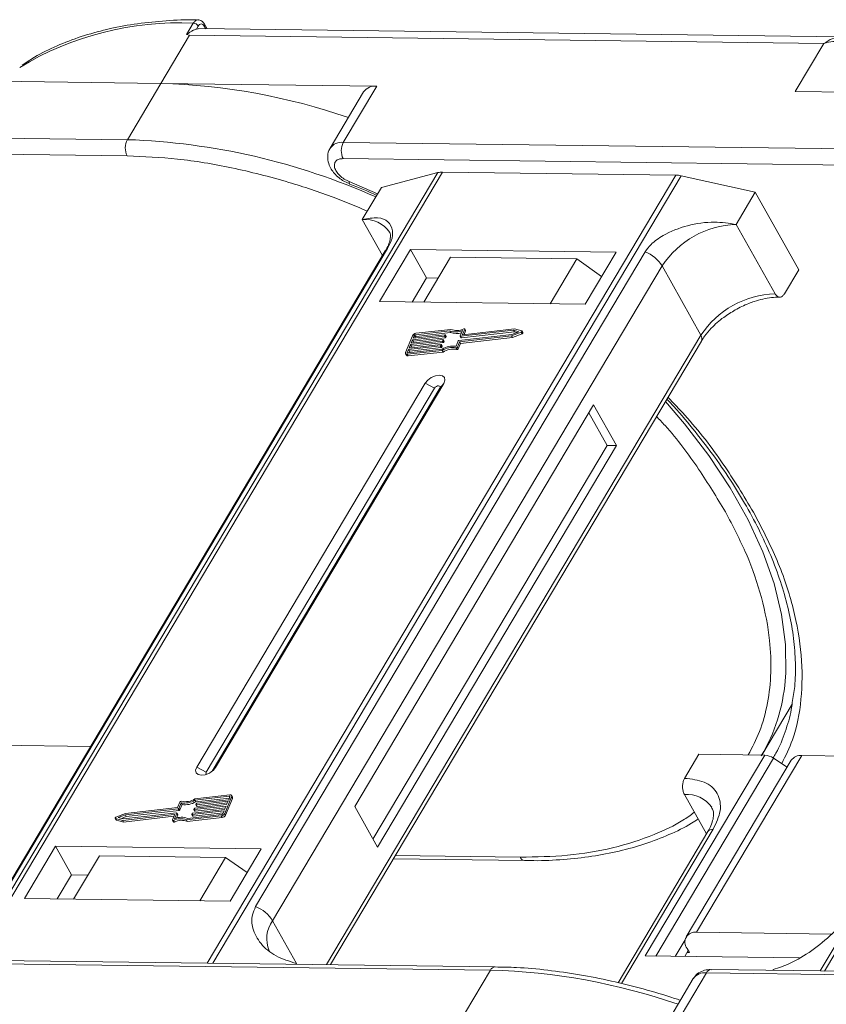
# Model space of a CAD drawing. Header units: millimetres. Extents: x -1595 to 486, y -108 to 1350.
# Tile 33 of 52: x -276 to -225, y 1202 to 1264. Entities that reach past the tile are written whole.
import ezdxf

# ---------------------------------------------------------------- set-up
doc = ezdxf.new("R2010")
doc.units = ezdxf.units.MM

msp = doc.modelspace()

# ---------------------------------------------------------------- linework, layer by layer
at = {"color": 7, "linetype": 'Continuous', "lineweight": 15}
for p, q in [((-265.189, 1262.993), (-264.759, 1263.716)), ((-264.561, 1263.346), (-264.45, 1263.533)), ((-223.84, 1262.847), (-264.409, 1263.369)), ((-264.067, 1263.528), (-263.975, 1263.363)), ((-263.889, 1263.362), (-264.053, 1263.654)), ((-266.813, 1259.911), (-265.004, 1262.953)), ((-265.189, 1262.993), (-265.004, 1262.953)), ((-265.004, 1262.953), (-224.958, 1262.438)), ((-224.958, 1262.438), (-226.767, 1259.396)), ((-280.444, 1260.087), (-266.813, 1259.911)), ((-266.813, 1259.911), (-268.924, 1256.362)), ((-253.183, 1259.736), (-266.813, 1259.911)), ((-255.294, 1256.187), (-253.183, 1259.736)), ((-254.014, 1259.372), (-256.125, 1255.823)), ((-226.767, 1259.396), (-213.137, 1259.22)), ((-268.924, 1256.362), (-308.97, 1256.878)), ((-308.983, 1255.856), (-268.937, 1255.34)), ((-215.247, 1255.671), (-255.294, 1256.187)), ((-255.307, 1255.165), (-215.261, 1254.65)), ((-249.32, 1254.285), (-278.877, 1204.59)), ((-278.606, 1204.587), (-249.027, 1254.318)), ((-234.306, 1254.128), (-263.884, 1204.397)), ((-263.528, 1204.393), (-233.971, 1254.087)), ((-252.887, 1253.345), (-249.32, 1254.285)), ((-249.027, 1254.318), (-234.306, 1254.128)), ((-233.971, 1254.087), (-229.293, 1253.042)), ((-255.262, 1253.741), (-254.885, 1253.579)), ((-253.129, 1252.938), (-254.927, 1253.724)), ((-254.889, 1253.558), (-254.893, 1253.56)), ((-254.093, 1251.317), (-252.887, 1253.345)), ((-195.644, 1253.594), (-225.2, 1203.9)), ((-224.929, 1203.896), (-195.351, 1253.627)), ((-230.499, 1251.014), (-229.293, 1253.042)), ((-229.293, 1253.042), (-226.553, 1248.152)), ((-254.093, 1251.317), (-252.818, 1249.042)), ((-228.048, 1246.639), (-230.499, 1251.014)), ((-252.642, 1249.339), (-277.219, 1208.017)), ((-277.077, 1208.17), (-252.5, 1249.492)), ((-236.249, 1249.283), (-260.826, 1207.961)), ((-251.05, 1249.439), (-253.01, 1246.144)), ((-238.073, 1249.272), (-251.05, 1249.439)), ((-251.05, 1249.439), (-250.04, 1247.638)), ((-240.033, 1245.977), (-238.073, 1249.272)), ((-259.756, 1207.07), (-235.179, 1248.392)), ((-248.519, 1248.947), (-250.208, 1246.108)), ((-248.519, 1248.947), (-240.556, 1248.844)), ((-242.245, 1246.005), (-240.556, 1248.844)), ((-240.556, 1248.844), (-238.997, 1247.719)), ((-232.728, 1244.017), (-235.179, 1248.392)), ((-227.458, 1246.631), (-226.553, 1248.152)), ((-250.04, 1247.638), (-250.945, 1246.117)), ((-249.303, 1247.628), (-250.04, 1247.638)), ((-253.01, 1246.144), (-240.033, 1245.977)), ((-250.89, 1243.826), (-248.88, 1244.053)), ((-248.579, 1244.298), (-250.744, 1244.053)), ((-250.744, 1244.053), (-250.686, 1243.95)), ((-248.508, 1244.391), (-250.707, 1244.142)), ((-250.686, 1243.95), (-248.521, 1244.195)), ((-248.861, 1244.034), (-248.88, 1243.99)), ((-248.804, 1243.944), (-248.861, 1244.047)), ((-248.804, 1243.931), (-248.861, 1244.034)), ((-248.521, 1244.195), (-248.579, 1244.298)), ((-248.002, 1243.689), (-244.661, 1244.067)), ((-247.912, 1243.973), (-247.771, 1244.315)), ((-244.552, 1244.332), (-247.893, 1243.954)), ((-247.835, 1243.851), (-244.495, 1244.229)), ((-247.633, 1244.394), (-247.764, 1244.074)), ((-247.754, 1244.055), (-247.764, 1244.074)), ((-244.493, 1244.423), (-247.746, 1244.055)), ((-247.669, 1244.064), (-247.575, 1244.291)), ((-247.575, 1244.316), (-247.633, 1244.419)), ((-247.633, 1244.394), (-247.575, 1244.291)), ((-244.675, 1243.981), (-244.069, 1244.221)), ((-244.661, 1244.067), (-244.215, 1244.244)), ((-244.617, 1243.878), (-244.011, 1244.118)), ((-244.215, 1244.244), (-244.552, 1244.332)), ((-244.495, 1244.229), (-244.552, 1244.332)), ((-244.495, 1244.229), (-244.349, 1244.191)), ((-244.035, 1244.303), (-244.493, 1244.423)), ((-244.069, 1244.221), (-244.011, 1244.118)), ((-243.96, 1244.188), (-244.018, 1244.291)), ((-232.728, 1244.017), (-256.35, 1204.3)), ((-256.105, 1204.297), (-232.697, 1243.655)), ((-250.928, 1243.99), (-251.364, 1242.929)), ((-251.144, 1243.207), (-249.134, 1243.434)), ((-251.054, 1243.428), (-251.144, 1243.207)), ((-249.044, 1243.655), (-251.054, 1243.428)), ((-250.996, 1243.325), (-251.054, 1243.428)), ((-251.017, 1243.516), (-249.007, 1243.744)), ((-250.926, 1243.738), (-251.017, 1243.516)), ((-250.996, 1243.325), (-248.986, 1243.552)), ((-248.916, 1243.965), (-250.926, 1243.738)), ((-250.869, 1243.635), (-250.926, 1243.738)), ((-250.912, 1243.528), (-250.869, 1243.635)), ((-250.817, 1244.003), (-250.89, 1243.826)), ((-250.869, 1243.635), (-248.859, 1243.862)), ((-250.76, 1243.9), (-250.817, 1244.003)), ((-250.785, 1243.838), (-250.76, 1243.9)), ((-249.116, 1243.415), (-249.134, 1243.371)), ((-249.058, 1243.325), (-249.116, 1243.428)), ((-249.058, 1243.312), (-249.116, 1243.415)), ((-248.986, 1243.552), (-249.044, 1243.655)), ((-248.989, 1243.725), (-249.007, 1243.681)), ((-248.949, 1243.578), (-249.007, 1243.681)), ((-248.931, 1243.634), (-248.989, 1243.737)), ((-248.931, 1243.622), (-248.989, 1243.725)), ((-248.949, 1243.578), (-248.931, 1243.622)), ((-248.859, 1243.862), (-248.916, 1243.965)), ((-248.822, 1243.887), (-248.88, 1243.99)), ((-248.822, 1243.887), (-248.804, 1243.931)), ((-248.179, 1243.322), (-248.039, 1243.664)), ((-248.096, 1243.268), (-247.955, 1243.61)), ((-248.038, 1243.165), (-247.897, 1243.507)), ((-247.955, 1243.61), (-244.675, 1243.981)), ((-247.897, 1243.507), (-247.955, 1243.61)), ((-247.912, 1243.961), (-247.854, 1243.858)), ((-247.897, 1243.507), (-244.617, 1243.878)), ((-247.835, 1243.851), (-247.893, 1243.954)), ((-244.617, 1243.878), (-244.675, 1243.981)), ((-251.365, 1242.855), (-251.307, 1242.752)), ((-251.181, 1243.118), (-251.253, 1242.942)), ((-251.253, 1242.815), (-249.053, 1243.064)), ((-251.253, 1242.942), (-251.232, 1242.904)), ((-251.195, 1242.712), (-251.253, 1242.815)), ((-251.216, 1242.904), (-249.052, 1243.148)), ((-251.195, 1242.712), (-248.996, 1242.961)), ((-249.171, 1243.346), (-251.181, 1243.118)), ((-251.123, 1243.016), (-251.181, 1243.118)), ((-251.167, 1242.909), (-251.123, 1243.016)), ((-251.123, 1243.016), (-249.113, 1243.243)), ((-251.04, 1243.219), (-250.996, 1243.325)), ((-249.113, 1243.243), (-249.171, 1243.346)), ((-249.076, 1243.268), (-249.134, 1243.371)), ((-249.076, 1243.268), (-249.058, 1243.312)), ((-248.996, 1242.961), (-249.053, 1243.064)), ((-248.191, 1243.219), (-248.134, 1243.116)), ((-248.038, 1243.165), (-248.096, 1243.268)), ((-250.127, 1240.998), (-264.541, 1216.762)), ((-263.362, 1216.747), (-248.947, 1240.983)), ((-250.127, 1240.998), (-249.532, 1240.683)), ((-248.947, 1240.983), (-249.196, 1240.679)), ((-249.532, 1240.683), (-263.947, 1216.448)), ((-263.57, 1216.512), (-249.196, 1240.679)), ((-239.496, 1239.634), (-254.574, 1214.283)), ((-238.644, 1237.069), (-239.797, 1239.127)), ((-238.054, 1237.061), (-239.496, 1239.634)), ((-253.42, 1212.224), (-238.644, 1237.069)), ((-253.132, 1211.71), (-238.054, 1237.061)), ((-238.054, 1237.061), (-238.644, 1237.069)), ((-228.879, 1217.524), (-226.969, 1220.735)), ((-271.24, 1218.069), (-280.035, 1218.183)), ((-228.699, 1217.522), (-236.237, 1204.847)), ((-235.572, 1204.838), (-228.142, 1217.331)), ((-233.751, 1216.054), (-232.846, 1217.575)), ((-232.992, 1206.338), (-226.358, 1217.492)), ((-232.846, 1217.575), (-228.699, 1217.522)), ((-227.286, 1216.759), (-228.142, 1217.331)), ((-217.563, 1217.378), (-226.358, 1217.492)), ((-263.947, 1216.448), (-264.541, 1216.762)), ((-263.362, 1216.747), (-263.515, 1216.56)), ((-227.023, 1217.201), (-233.657, 1206.047)), ((-262.492, 1214.921), (-264.657, 1214.676)), ((-262.456, 1215.01), (-264.655, 1214.761)), ((-262.78, 1213.835), (-262.344, 1214.896)), ((-262.528, 1214.706), (-262.455, 1214.883)), ((-262.462, 1214.867), (-262.492, 1214.921)), ((-262.286, 1214.867), (-262.344, 1214.97)), ((-262.344, 1214.896), (-262.286, 1214.793)), ((-233.764, 1215.032), (-232.37, 1212.544)), ((-265.753, 1214.215), (-269.033, 1213.844)), ((-265.613, 1214.557), (-265.753, 1214.215)), ((-265.529, 1214.503), (-265.67, 1214.161)), ((-265.612, 1214.058), (-265.471, 1214.4)), ((-265.471, 1214.4), (-265.529, 1214.503)), ((-262.691, 1214.308), (-264.701, 1214.081)), ((-264.665, 1214.17), (-262.655, 1214.397)), ((-264.599, 1214.573), (-264.657, 1214.676)), ((-264.599, 1214.573), (-262.484, 1214.813)), ((-264.593, 1214.41), (-264.574, 1214.454)), ((-264.593, 1214.397), (-264.535, 1214.294)), ((-262.564, 1214.618), (-264.574, 1214.391)), ((-264.516, 1214.288), (-264.574, 1214.391)), ((-264.538, 1214.479), (-262.528, 1214.706)), ((-264.516, 1214.288), (-262.611, 1214.503)), ((-262.782, 1214.087), (-262.691, 1214.308)), ((-262.723, 1213.732), (-262.286, 1214.793)), ((-262.655, 1214.397), (-262.564, 1214.618)), ((-254.574, 1214.283), (-253.132, 1211.71)), ((-269.033, 1213.844), (-269.64, 1213.603)), ((-269.047, 1213.758), (-269.493, 1213.581)), ((-269.493, 1213.581), (-269.156, 1213.493)), ((-269.302, 1213.531), (-268.989, 1213.655)), ((-269.215, 1213.402), (-265.963, 1213.77)), ((-269.157, 1213.299), (-265.982, 1213.658)), ((-269.156, 1213.493), (-265.815, 1213.871)), ((-265.706, 1214.136), (-269.047, 1213.758)), ((-268.989, 1213.655), (-269.047, 1213.758)), ((-268.989, 1213.655), (-265.649, 1214.033)), ((-266.076, 1213.431), (-265.944, 1213.751)), ((-265.947, 1213.742), (-265.963, 1213.77)), ((-265.797, 1213.852), (-265.937, 1213.51)), ((-265.822, 1213.547), (-265.739, 1213.749)), ((-265.739, 1213.761), (-265.797, 1213.864)), ((-265.797, 1213.852), (-265.739, 1213.749)), ((-265.649, 1214.033), (-265.706, 1214.136)), ((-265.612, 1214.058), (-265.67, 1214.161)), ((-265.2, 1213.434), (-263.001, 1213.683)), ((-265.142, 1213.331), (-262.943, 1213.58)), ((-265.129, 1213.527), (-262.965, 1213.771)), ((-264.847, 1213.79), (-264.829, 1213.835)), ((-264.847, 1213.778), (-264.789, 1213.675)), ((-262.818, 1213.999), (-264.828, 1213.772)), ((-264.771, 1213.669), (-264.828, 1213.772)), ((-264.792, 1213.86), (-262.782, 1214.087)), ((-264.771, 1213.669), (-262.866, 1213.884)), ((-264.72, 1214.1), (-264.702, 1214.144)), ((-264.72, 1214.088), (-264.662, 1213.985)), ((-264.643, 1213.978), (-264.701, 1214.081)), ((-264.643, 1213.978), (-262.738, 1214.194)), ((-263.001, 1213.683), (-262.943, 1213.58)), ((-262.891, 1213.822), (-262.818, 1213.999)), ((-262.723, 1213.732), (-262.78, 1213.835)), ((-269.69, 1213.534), (-269.633, 1213.431)), ((-269.673, 1213.522), (-269.215, 1213.402)), ((-269.616, 1213.419), (-269.673, 1213.522)), ((-269.616, 1213.419), (-269.157, 1213.299)), ((-269.157, 1213.299), (-269.215, 1213.402)), ((-266.076, 1213.406), (-266.018, 1213.303)), ((-265.955, 1213.297), (-266.013, 1213.4)), ((-265.2, 1213.434), (-265.142, 1213.331)), ((-232.282, 1212.693), (-237.952, 1203.159)), ((-237.738, 1203.105), (-231.949, 1212.838)), ((-273.455, 1211.768), (-275.416, 1208.472)), ((-260.479, 1211.601), (-273.455, 1211.768)), ((-272.446, 1209.966), (-273.455, 1211.768)), ((-270.69, 1211.17), (-272.319, 1208.432)), ((-262.727, 1211.068), (-270.69, 1211.17)), ((-262.439, 1208.305), (-260.479, 1211.601)), ((-244.139, 1211.078), (-252.012, 1211.179)), ((-264.356, 1208.33), (-262.727, 1211.068)), ((-262.727, 1211.068), (-261.359, 1210.12)), ((-252.137, 1210.969), (-243.847, 1210.863)), ((-272.446, 1209.966), (-273.351, 1208.446)), ((-271.414, 1209.953), (-272.446, 1209.966)), ((-275.416, 1208.472), (-262.439, 1208.305)), ((-259.756, 1207.07), (-258.242, 1204.368)), ((-224.465, 1206.228), (-232.992, 1206.338)), ((-233.723, 1205.859), (-234.339, 1204.822)), ((-233.523, 1205.195), (-233.749, 1204.815)), ((-233.451, 1205.066), (-233.598, 1205.068)), ((-233.595, 1205.323), (-233.451, 1205.066)), ((-286.052, 1204.471), (-246.006, 1203.956)), ((-245.708, 1204.164), (-285.755, 1204.679)), ((-258.242, 1204.368), (-258.268, 1204.325)), ((-258.242, 1204.368), (-258.217, 1204.325)), ((-236.237, 1204.847), (-226.524, 1204.722)), ((-246.006, 1203.956), (-248.117, 1200.407)), ((-234.486, 1200.231), (-232.375, 1203.78)), ((-232.375, 1203.78), (-192.329, 1203.265)), ((-192.032, 1203.473), (-232.078, 1203.988)), ((-228.185, 1203.938), (-228.159, 1203.981)), ((-233.207, 1203.417), (-235.097, 1200.239))]:
    msp.add_line(p, q, dxfattribs=at)
at = {"color": 7, "linetype": 'Continuous', "lineweight": 15, "flags": 128}
for points in [[(-264.409, 1263.369), (-264.461, 1263.367), (-264.561, 1263.346)], [(-254.893, 1253.56), (-254.895, 1253.562), (-254.917, 1253.592), (-254.928, 1253.647), (-254.927, 1253.724)], [(-252.642, 1249.339), (-252.583, 1249.418), (-252.5, 1249.492)], [(-248.88, 1244.053), (-248.875, 1244.053), (-248.87, 1244.053), (-248.866, 1244.051), (-248.863, 1244.049), (-248.861, 1244.046), (-248.86, 1244.043), (-248.86, 1244.039), (-248.861, 1244.034)], [(-247.764, 1244.074), (-247.766, 1244.07), (-247.766, 1244.066), (-247.765, 1244.062), (-247.763, 1244.059), (-247.76, 1244.057), (-247.756, 1244.056), (-247.751, 1244.055), (-247.746, 1244.055)], [(-247.696, 1244.425), (-247.681, 1244.43), (-247.667, 1244.432), (-247.654, 1244.432), (-247.643, 1244.429), (-247.635, 1244.423), (-247.631, 1244.415), (-247.63, 1244.405), (-247.633, 1244.394)], [(-244.035, 1244.303), (-244.024, 1244.298), (-244.017, 1244.289), (-244.015, 1244.278), (-244.018, 1244.266), (-244.026, 1244.253), (-244.037, 1244.24), (-244.052, 1244.23), (-244.069, 1244.221)], [(-244.011, 1244.118), (-243.994, 1244.127), (-243.98, 1244.137), (-243.968, 1244.15), (-243.96, 1244.163), (-243.958, 1244.175), (-243.96, 1244.186), (-243.96, 1244.188)], [(-249.134, 1243.434), (-249.129, 1243.434), (-249.125, 1243.434), (-249.121, 1243.432), (-249.118, 1243.43), (-249.115, 1243.427), (-249.114, 1243.423), (-249.115, 1243.419), (-249.116, 1243.415)], [(-249.007, 1243.744), (-249.002, 1243.744), (-248.997, 1243.743), (-248.993, 1243.742), (-248.99, 1243.739), (-248.988, 1243.737), (-248.987, 1243.733), (-248.987, 1243.729), (-248.989, 1243.725)], [(-247.893, 1243.954), (-247.898, 1243.954), (-247.903, 1243.955), (-247.907, 1243.956), (-247.91, 1243.958), (-247.912, 1243.961), (-247.913, 1243.965), (-247.913, 1243.969), (-247.912, 1243.973)], [(-251.253, 1242.815), (-251.284, 1242.814), (-251.312, 1242.818), (-251.336, 1242.827), (-251.354, 1242.841), (-251.367, 1242.858), (-251.373, 1242.88), (-251.372, 1242.903), (-251.364, 1242.929)], [(-251.253, 1242.942), (-251.256, 1242.933), (-251.256, 1242.925), (-251.254, 1242.918), (-251.25, 1242.912), (-251.244, 1242.908), (-251.236, 1242.905), (-251.227, 1242.903), (-251.216, 1242.904)], [(-248.947, 1240.983), (-248.877, 1241.177), (-248.907, 1241.343), (-249.033, 1241.456), (-249.235, 1241.497), (-249.484, 1241.461), (-249.741, 1241.354), (-249.966, 1241.191), (-250.127, 1240.998)], [(-249.196, 1240.679), (-249.176, 1240.735), (-249.184, 1240.782), (-249.22, 1240.814), (-249.278, 1240.826), (-249.349, 1240.816), (-249.422, 1240.785), (-249.486, 1240.739), (-249.532, 1240.683)], [(-227.406, 1222.21), (-227.37, 1222.691), (-227.385, 1224.509), (-227.633, 1226.401), (-228.111, 1228.351), (-228.815, 1230.345), (-229.74, 1232.366), (-230.878, 1234.398), (-232.221, 1236.425), (-233.757, 1238.43), (-234.966, 1239.84)], [(-264.541, 1216.762), (-264.612, 1216.567), (-264.582, 1216.401), (-264.456, 1216.289), (-264.253, 1216.247), (-264.004, 1216.283), (-263.748, 1216.39), (-263.522, 1216.553), (-263.362, 1216.747)], [(-263.947, 1216.448), (-263.967, 1216.392), (-263.958, 1216.345), (-263.922, 1216.313), (-263.918, 1216.311)], [(-262.455, 1214.883), (-262.452, 1214.892), (-262.452, 1214.9), (-262.454, 1214.907), (-262.458, 1214.913), (-262.464, 1214.917), (-262.472, 1214.92), (-262.482, 1214.922), (-262.492, 1214.921)], [(-262.456, 1215.01), (-262.424, 1215.011), (-262.396, 1215.007), (-262.373, 1214.998), (-262.354, 1214.984), (-262.342, 1214.966), (-262.336, 1214.945), (-262.337, 1214.921), (-262.344, 1214.896)], [(-264.574, 1214.391), (-264.579, 1214.39), (-264.584, 1214.391), (-264.588, 1214.393), (-264.591, 1214.395), (-264.593, 1214.398), (-264.594, 1214.401), (-264.594, 1214.405), (-264.593, 1214.41)], [(-269.673, 1213.522), (-269.684, 1213.527), (-269.691, 1213.536), (-269.693, 1213.546), (-269.69, 1213.559), (-269.683, 1213.572), (-269.671, 1213.584), (-269.656, 1213.595), (-269.64, 1213.603)], [(-265.944, 1213.751), (-265.943, 1213.755), (-265.943, 1213.759), (-265.944, 1213.762), (-265.946, 1213.765), (-265.949, 1213.768), (-265.953, 1213.769), (-265.957, 1213.77), (-265.963, 1213.77)], [(-265.815, 1213.871), (-265.81, 1213.871), (-265.806, 1213.87), (-265.802, 1213.869), (-265.798, 1213.866), (-265.796, 1213.863), (-265.795, 1213.86), (-265.796, 1213.856), (-265.797, 1213.852)], [(-264.828, 1213.772), (-264.834, 1213.771), (-264.838, 1213.772), (-264.842, 1213.774), (-264.845, 1213.776), (-264.847, 1213.779), (-264.848, 1213.782), (-264.848, 1213.786), (-264.847, 1213.79)], [(-264.701, 1214.081), (-264.706, 1214.081), (-264.711, 1214.082), (-264.715, 1214.083), (-264.718, 1214.085), (-264.72, 1214.088), (-264.721, 1214.092), (-264.721, 1214.096), (-264.72, 1214.1)], [(-269.633, 1213.431), (-269.627, 1213.424), (-269.616, 1213.419)], [(-266.013, 1213.4), (-266.027, 1213.395), (-266.042, 1213.393), (-266.054, 1213.393), (-266.065, 1213.396), (-266.073, 1213.402), (-266.077, 1213.41), (-266.078, 1213.42), (-266.076, 1213.431)], [(-266.018, 1213.303), (-266.015, 1213.299), (-266.007, 1213.293), (-265.997, 1213.29), (-265.984, 1213.29), (-265.97, 1213.292), (-265.955, 1213.297)], [(-243.847, 1210.863), (-243.847, 1210.863), (-243.856, 1210.863)], [(-245.708, 1204.164), (-245.708, 1204.164), (-245.7, 1204.163)]]:
    msp.add_lwpolyline(points, dxfattribs=at)
at = {"color": 7, "linetype": 'Continuous', "lineweight": 15}
for centre, radius, start, end in [((-265.661, 1244.363), 19.373, 87.33311, 121.27285), ((-264.78, 1263.328), 0.388, 31.84251, 86.94255), ((-264.162, 1263.602), 0.121, 321.99637, 25.22908), ((-267.856, 1220.591), 39.334, 70.88469, 88.48068), ((-253.301, 1258.874), 0.869, 82.14794, 145.0614), ((-267.945, 1255.839), 1.11, 151.86538, 206.65442), ((-270.322, 1214.512), 41.873, 65.93013, 88.08672), ((-255.412, 1255.325), 0.87, 82.15926, 144.95097), ((-254.314, 1255.663), 1.11, 151.86538, 206.65442), ((-249.052, 1253.22), 1.098, 88.72031, 104.14409), ((-234.337, 1252.491), 1.638, 77.08998, 88.8989), ((-253.886, 1249.512), 1.817, 33.1952, 96.53301), ((-230.309, 1245.187), 5.83, 91.86957, 146.65022), ((-237.058, 1247.224), 2.213, 31.86898, 68.55124), ((-227.858, 1240.812), 5.83, 91.86957, 146.65022), ((-250.674, 1243.857), 0.287, 96.59253, 152.29321), ((-250.733, 1243.958), 0.0955, 96.59253, 152.29321), ((-248.195, 1245.266), 1.042, 248.35959, 294.01857), ((-248.148, 1245.113), 0.991, 247.84687, 288.77105), ((-248.138, 1245.258), 0.943, 246.89164, 297.97103), ((-247.6, 1244.304), 0.0276, 333.09852, 26.5741), ((-250.675, 1243.855), 0.0955, 96.59253, 152.29321), ((-249.049, 1243.703), 0.0478, 276.59253, 332.29321), ((-248.991, 1243.6), 0.0478, 276.59253, 332.29321), ((-248.943, 1243.628), 0.0138, 333.02121, 26.65141), ((-248.922, 1244.012), 0.0478, 276.59253, 332.29321), ((-248.864, 1243.909), 0.0478, 276.59253, 332.29321), ((-248.816, 1243.938), 0.0138, 333.02121, 26.65141), ((-247.996, 1243.641), 0.0478, 96.59253, 152.29321), ((-247.839, 1243.869), 0.0183, 217.91724, 283.38081), ((-233.006, 1243.811), 0.346, 333.31625, 36.51573), ((-249.176, 1243.393), 0.0478, 276.59253, 332.29321), ((-249.119, 1243.29), 0.0478, 276.59253, 332.29321), ((-249.07, 1243.319), 0.0138, 333.02121, 26.65141), ((-248.431, 1242.077), 1.167, 78.13867, 122.23452), ((-248.362, 1241.959), 1.375, 82.36132, 120.10827), ((-248.374, 1241.974), 1.167, 78.13867, 122.23452), ((-248.177, 1243.308), 0.0903, 260.49805, 333.59787), ((-248.119, 1243.205), 0.0903, 260.49805, 333.59787), ((-251.22, 1242.819), 0.11, 217.91724, 283.38081), ((-238.59, 1223.153), 11.224, 329.554, 355.17808), ((-228.754, 1216.453), 1.07, 55.09609, 87.03844), ((-226.438, 1216.769), 0.727, 83.64232, 143.56702), ((-262.36, 1214.83), 0.0826, 333.02121, 26.65141), ((-233.602, 1213.13), 1.91, 35.13686, 94.86934), ((-265.532, 1214.517), 0.0903, 80.49805, 153.59787), ((-265.346, 1215.866), 1.375, 262.36132, 300.10827), ((-265.277, 1215.748), 1.167, 258.13867, 302.23452), ((-265.289, 1215.763), 1.375, 262.36132, 300.10827), ((-264.532, 1214.432), 0.0478, 96.59253, 152.29321), ((-264.52, 1214.305), 0.0183, 217.91724, 283.38081), ((-265.513, 1212.558), 1.042, 68.35959, 114.01857), ((-265.751, 1213.755), 0.0138, 333.02121, 26.65141), ((-265.712, 1214.183), 0.0478, 276.59253, 332.29321), ((-265.654, 1214.081), 0.0478, 276.59253, 332.29321), ((-264.786, 1213.813), 0.0478, 96.59253, 152.29321), ((-264.775, 1213.686), 0.0183, 217.91724, 283.38081), ((-264.659, 1214.122), 0.0478, 96.59253, 152.29321), ((-264.648, 1213.996), 0.0183, 217.91724, 283.38081), ((-263.034, 1213.968), 0.287, 276.59253, 332.29321), ((-262.976, 1213.866), 0.0955, 276.59253, 332.29321), ((-262.976, 1213.865), 0.287, 276.59253, 332.29321), ((-265.57, 1212.567), 0.943, 66.89164, 117.97103), ((-265.513, 1212.464), 0.943, 66.89164, 117.97103), ((-231.989, 1212.477), 0.363, 83.64232, 143.56702), ((-243.803, 1211.226), 0.367, 203.79329, 261.81678), ((-261.635, 1205.902), 2.213, 31.86898, 68.55124), ((-258.218, 1205.938), 1.909, 143.64522, 203.44279), ((-233.101, 1205.716), 0.631, 80.05661, 218.47393), ((-245.677, 1203.801), 0.363, 94.95278, 154.87747), ((-247.129, 1164.197), 39.775, 70.98296, 88.38241), ((-232.494, 1202.919), 0.869, 82.14794, 145.0614), ((-232.046, 1203.626), 0.363, 94.95278, 154.87747)]:
    msp.add_arc(centre, radius, start, end, dxfattribs=at)
for points, knots in [([(-264.458, 1263.914), (-264.583, 1263.917), (-265.354, 1263.94), (-266.71, 1263.862), (-268.513, 1263.67), (-270.229, 1263.34), (-271.857, 1262.887), (-273.381, 1262.297), (-274.626, 1261.691), (-275.305, 1261.23), (-275.562, 1261.055)], [0, 0, 0, 0, 0.028003, 0.172997, 0.318679, 0.465032, 0.612121, 0.760093, 0.909192, 1, 1, 1, 1]), ([(-264.759, 1263.716), (-264.725, 1263.764), (-264.65, 1263.868), (-264.539, 1263.924), (-264.473, 1263.92), (-264.458, 1263.92)], [0, 0, 0, 0, 0.40041, 0.863065, 1, 1, 1, 1]), ([(-264.053, 1263.654), (-264.077, 1263.692), (-264.128, 1263.77), (-264.229, 1263.855), (-264.343, 1263.912), (-264.423, 1263.92), (-264.463, 1263.923)], [0, 0, 0, 0, 0.2410888, 0.4906922, 0.7449678, 1, 1, 1, 1]), ([(-264.561, 1263.346), (-264.616, 1263.327), (-264.716, 1263.292), (-264.893, 1263.198), (-265.017, 1263.115), (-265.095, 1263.057), (-265.124, 1263.034), (-265.144, 1263.019), (-265.157, 1263.009), (-265.167, 1263.002), (-265.175, 1262.997), (-265.181, 1262.994), (-265.185, 1262.993), (-265.188, 1262.993), (-265.189, 1262.993), (-265.189, 1262.993)], [0, 0, 0, 0, 0.2957548, 0.5469045, 0.8048987, 0.8684268, 0.9109808, 0.9394832, 0.9586658, 0.9717155, 0.9838198, 0.9901897, 0.9948648, 0.9986566, 1, 1, 1, 1]), ([(-264.45, 1263.533), (-264.422, 1263.571), (-264.365, 1263.647), (-264.257, 1263.679), (-264.149, 1263.644), (-264.094, 1263.567), (-264.067, 1263.528)], [0, 0, 0, 0, 0.25078, 0.500121, 0.749952, 1, 1, 1, 1]), ([(-224.958, 1262.438), (-224.786, 1262.551), (-224.443, 1262.778), (-224.069, 1262.824), (-223.883, 1262.846)], [0, 0, 0, 0, 0.502449, 1, 1, 1, 1]), ([(-222.785, 1262.069), (-222.931, 1262.187), (-223.223, 1262.423), (-223.802, 1262.567), (-224.398, 1262.583), (-224.771, 1262.486), (-224.958, 1262.438)], [0, 0, 0, 0, 0.249813, 0.499365, 0.748692, 1, 1, 1, 1]), ([(-268.937, 1255.34), (-267.889, 1255.295), (-265.758, 1255.204), (-262.322, 1254.634), (-259.001, 1253.786), (-256.124, 1252.839), (-254.476, 1252.148), (-253.774, 1251.854)], [0, 0, 0, 0, 0.220576, 0.447993, 0.68181, 0.864583, 1, 1, 1, 1]), ([(-256.118, 1255.82), (-256.128, 1255.808), (-256.24, 1255.678), (-256.301, 1255.322), (-256.251, 1254.883), (-256.077, 1254.515), (-255.853, 1254.213), (-255.585, 1253.952), (-255.365, 1253.809), (-255.262, 1253.741)], [0, 0, 0, 0, 0.019311, 0.2130593, 0.415477, 0.5731994, 0.7063854, 0.8618882, 1, 1, 1, 1]), ([(-254.927, 1253.724), (-255.031, 1253.772), (-255.246, 1253.87), (-255.53, 1254.095), (-255.741, 1254.348), (-255.856, 1254.602), (-255.869, 1254.834), (-255.774, 1255.021), (-255.582, 1255.145), (-255.397, 1255.158), (-255.307, 1255.165)], [0, 0, 0, 0, 0.121551, 0.25, 0.378449, 0.5, 0.621551, 0.75, 0.878449, 1, 1, 1, 1]), ([(-254.889, 1253.558), (-254.884, 1253.556), (-254.313, 1253.347), (-253.745, 1253.096), (-253.183, 1252.848)], [0, 0, 0, 0, 0.008893, 1, 1, 1, 1]), ([(-252.5, 1249.492), (-252.414, 1249.659), (-252.194, 1250.089), (-252.15, 1250.709), (-252.419, 1251.235), (-253.076, 1251.5), (-253.752, 1251.379), (-254.093, 1251.317)], [0, 0, 0, 0, 0.111335, 0.286497, 0.521289, 0.758582, 1, 1, 1, 1]), ([(-230.499, 1251.014), (-230.952, 1251.082), (-231.936, 1251.231), (-233.577, 1250.997), (-234.948, 1250.451), (-235.847, 1249.831), (-236.132, 1249.442), (-236.249, 1249.283)], [0, 0, 0, 0, 0.222481, 0.483081, 0.73977, 0.893878, 1, 1, 1, 1]), ([(-252.367, 1250.509), (-252.367, 1250.508), (-252.336, 1250.471), (-252.322, 1250.401), (-252.312, 1250.158), (-252.404, 1249.819), (-252.518, 1249.529), (-252.634, 1249.358), (-252.647, 1249.338)], [0, 0, 0, 0, 0.005744, 0.306611, 0.531667, 0.753453, 0.971797, 1, 1, 1, 1]), ([(-227.458, 1246.631), (-227.495, 1246.58), (-227.569, 1246.477), (-227.709, 1246.414), (-227.851, 1246.43), (-227.968, 1246.514), (-228.025, 1246.603), (-228.048, 1246.639)], [0, 0, 0, 0, 0.214694, 0.429388, 0.644082, 0.858775, 1, 1, 1, 1]), ([(-230.552, 1245.621), (-230.272, 1245.765), (-229.88, 1245.966), (-229.29, 1246.178), (-228.803, 1246.314), (-228.254, 1246.411), (-227.923, 1246.419), (-227.756, 1246.423)], [0, 0, 0, 0, 0.294099, 0.412703, 0.605791, 0.800293, 1, 1, 1, 1]), ([(-232.686, 1243.657), (-232.624, 1243.761), (-232.465, 1244.027), (-232.12, 1244.425), (-231.707, 1244.818), (-231.209, 1245.222), (-230.803, 1245.469), (-230.552, 1245.621)], [0, 0, 0, 0, 0.149323, 0.380846, 0.555425, 0.724977, 1, 1, 1, 1]), ([(-234.875, 1239.993), (-234.726, 1239.835), (-234.091, 1239.16), (-233.072, 1237.933), (-231.829, 1236.316), (-230.708, 1234.672), (-229.711, 1233.014), (-228.849, 1231.354), (-228.127, 1229.701), (-227.551, 1228.065), (-227.124, 1226.453), (-226.85, 1224.873), (-226.738, 1223.333), (-226.763, 1221.976), (-226.899, 1221.169), (-226.955, 1220.832)], [0, 0, 0, 0, 0.024561, 0.104913, 0.186075, 0.267836, 0.35005, 0.43263, 0.515544, 0.598811, 0.68251, 0.766798, 0.85192, 0.938225, 1, 1, 1, 1]), ([(-229.405, 1232.86), (-230.022, 1233.875), (-231.272, 1235.932), (-233.136, 1238.37), (-234.449, 1239.731), (-234.809, 1240.104)], [0, 0, 0, 0, 0.414046, 0.839231, 1, 1, 1, 1]), ([(-235.526, 1238.899), (-235.345, 1238.706), (-234.335, 1237.629), (-232.828, 1235.606), (-231.72, 1233.781), (-231.174, 1232.883)], [0, 0, 0, 0, 0.099738, 0.556742, 1, 1, 1, 1]), ([(-231.174, 1232.883), (-230.707, 1231.984), (-229.757, 1230.157), (-228.831, 1227.426), (-228.35, 1224.933), (-228.264, 1222.72), (-228.482, 1220.794), (-228.947, 1219.042), (-229.485, 1218.015), (-229.737, 1217.535)], [0, 0, 0, 0, 0.15781, 0.320513, 0.487796, 0.61856, 0.74934, 0.882886, 1, 1, 1, 1]), ([(-227.627, 1216.987), (-227.381, 1217.48), (-226.76, 1218.724), (-226.335, 1221.023), (-226.302, 1223.797), (-226.822, 1226.745), (-227.812, 1229.782), (-228.876, 1231.838), (-229.405, 1232.86)], [0, 0, 0, 0, 0.1158779, 0.29247, 0.4705948, 0.6487058, 0.8253049, 1, 1, 1, 1]), ([(-226.955, 1220.832), (-226.975, 1220.687), (-227.06, 1220.044), (-227.401, 1218.977), (-227.787, 1217.957), (-228.109, 1217.445), (-228.172, 1217.346)], [0, 0, 0, 0, 0.112971, 0.502106, 0.903347, 1, 1, 1, 1]), ([(-233.751, 1216.054), (-233.782, 1215.991), (-233.843, 1215.866), (-233.884, 1215.625), (-233.879, 1215.38), (-233.834, 1215.175), (-233.784, 1215.073), (-233.764, 1215.032)], [0, 0, 0, 0, 0.214694, 0.429388, 0.644082, 0.858775, 1, 1, 1, 1]), ([(-231.949, 1212.838), (-231.761, 1213.237), (-231.472, 1213.851), (-231.493, 1214.595), (-231.667, 1215.109), (-232.014, 1215.525), (-232.638, 1215.932), (-233.312, 1216.006), (-233.751, 1216.054)], [0, 0, 0, 0, 0.239457, 0.368361, 0.5, 0.631639, 0.760543, 1, 1, 1, 1]), ([(-232.053, 1214.218), (-232.016, 1214.153), (-231.934, 1214.011), (-231.915, 1213.698), (-231.996, 1213.292), (-232.126, 1212.946), (-232.261, 1212.739), (-232.292, 1212.691)], [0, 0, 0, 0, 0.209538, 0.461851, 0.698708, 0.93023, 1, 1, 1, 1]), ([(-233.136, 1213.912), (-233.373, 1213.74), (-234.126, 1213.192), (-235.817, 1212.401), (-238.223, 1211.622), (-241.069, 1211.134), (-243.126, 1211.097), (-244.139, 1211.078)], [0, 0, 0, 0, 0.088379, 0.281114, 0.527625, 0.767419, 1, 1, 1, 1]), ([(-243.854, 1210.875), (-243.658, 1210.869), (-242.816, 1210.843), (-241.39, 1210.921), (-239.588, 1211.114), (-237.872, 1211.444), (-236.243, 1211.897), (-234.722, 1212.489), (-233.603, 1213.022), (-233.04, 1213.399), (-232.901, 1213.492)], [0, 0, 0, 0, 0.044979, 0.193875, 0.343478, 0.493769, 0.644816, 0.79677, 0.949881, 1, 1, 1, 1]), ([(-260.826, 1207.961), (-260.906, 1207.785), (-261.113, 1207.332), (-261.037, 1206.498), (-260.553, 1205.588), (-259.595, 1204.785), (-258.695, 1204.508), (-258.242, 1204.368)], [0, 0, 0, 0, 0.111335, 0.286497, 0.521289, 0.758582, 1, 1, 1, 1]), ([(-228.159, 1203.981), (-227.81, 1204.098), (-227.051, 1204.35), (-225.725, 1205.147), (-224.573, 1206.085), (-223.786, 1206.903), (-223.512, 1207.312), (-223.4, 1207.479)], [0, 0, 0, 0, 0.222481, 0.483081, 0.73977, 0.893878, 1, 1, 1, 1]), ([(-234.022, 1202.047), (-234.141, 1202.089), (-234.925, 1202.363), (-236.382, 1202.78), (-238.391, 1203.286), (-240.405, 1203.682), (-242.404, 1203.965), (-244.179, 1204.129), (-245.257, 1204.144), (-245.701, 1204.151)], [0, 0, 0, 0, 0.029689, 0.194293, 0.362198, 0.532551, 0.704743, 0.878345, 1, 1, 1, 1]), ([(-232.076, 1203.979), (-232.118, 1203.982), (-232.295, 1203.995), (-232.599, 1203.922), (-232.962, 1203.745), (-233.117, 1203.528), (-233.189, 1203.426)], [0, 0, 0, 0, 0.09315, 0.394213, 0.715265, 1, 1, 1, 1])]:
    msp.add_open_spline(points, degree=3, knots=knots, dxfattribs=at)

doc.saveas('drawing.dxf')
